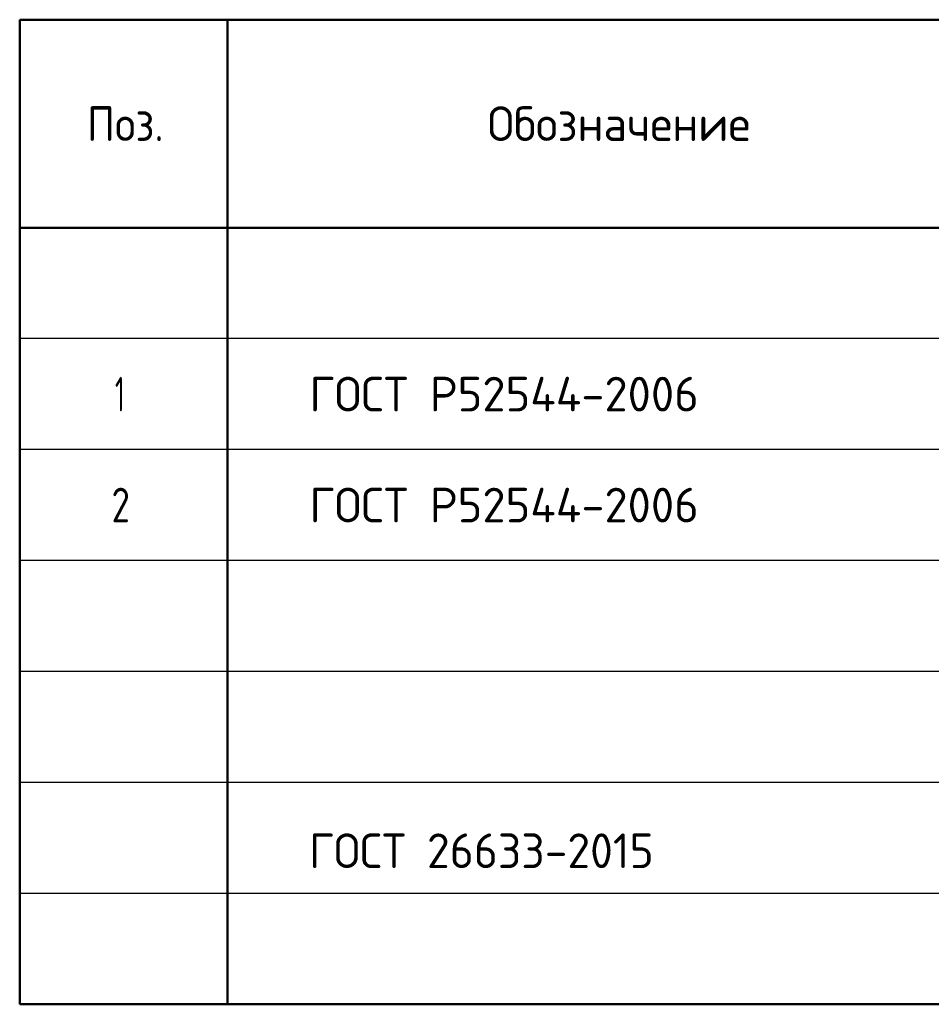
# Model space of a CAD drawing. Header units: millimetres. Extents: x 0 to 50400, y 0 to 35652.
# Tile 9 of 13: x 27600 to 35493, y 10408 to 18928. Entities that reach past the tile are written whole.
import ezdxf

# ---------------------------------------------------------------- set-up
doc = ezdxf.new("R2010")
doc.units = ezdxf.units.MM
doc.layers.add('Standard', color=7, linetype='Continuous', lineweight=25)
doc.styles.add('ISOCPEUR', font='txt')

msp = doc.modelspace()

# ---------------------------------------------------------------- linework, layer by layer
at = {"layer": 'Standard', "color": 7, "linetype": 'Continuous', "lineweight": 50, "transparency": 33554687}
for p, q in [((49800, 18927.6), (27600, 18927.6)), ((27600, 18927.6), (27600, 17127.6)), ((29400, 18927.6), (29400, 17127.6)), ((49800, 17127.6), (27600, 17127.6)), ((27600, 17127.6), (27600, 10407.6)), ((29400, 17127.6), (29400, 10407.6)), ((49800, 10407.6), (27600, 10407.6))]:
    msp.add_line(p, q, dxfattribs=at)
at = {"layer": 'Standard', "color": 7, "linetype": 'Continuous', "lineweight": -3, "transparency": 33554687}
for p, q in [((49800, 16167.6), (27600, 16167.6)), ((49800, 15207.6), (27600, 15207.6)), ((49800, 14247.6), (27600, 14247.6)), ((49800, 13287.6), (27600, 13287.6)), ((49800, 12327.6), (27600, 12327.6)), ((49800, 11367.6), (27600, 11367.6))]:
    msp.add_line(p, q, dxfattribs=at)

# ---------------------------------------------------------------- texts
at = {"layer": 'Standard', "color": 7, "linetype": 'Continuous', "lineweight": 25, "transparency": 33554687, "char_height": 300, "attachment_point": 7, "style": 'ISOCPEUR'}
for s, insert, width in [('\\W0.92;Поз.', (28181, 17877.6), 872.983), ('\\W0.97;Обозначение', (31651.7, 17877.6), 2499.406), ('\\W0.56;1', (28425, 15537.6), 233.345), ('\\W0.98;ГОСТ Р52544-2006', (30108, 15537.6), 3625.205), ('\\W0.78;2', (28395, 14577.6), 326.416), ('\\W0.98;ГОСТ Р52544-2006', (30108, 14577.6), 3625.205), ('\\W0.96;ГОСТ 26633-2015', (30105.8, 11586.3), 3262.345)]:
    msp.add_mtext(s, dxfattribs=dict(at, insert=insert, width=width))

doc.saveas('drawing.dxf')
